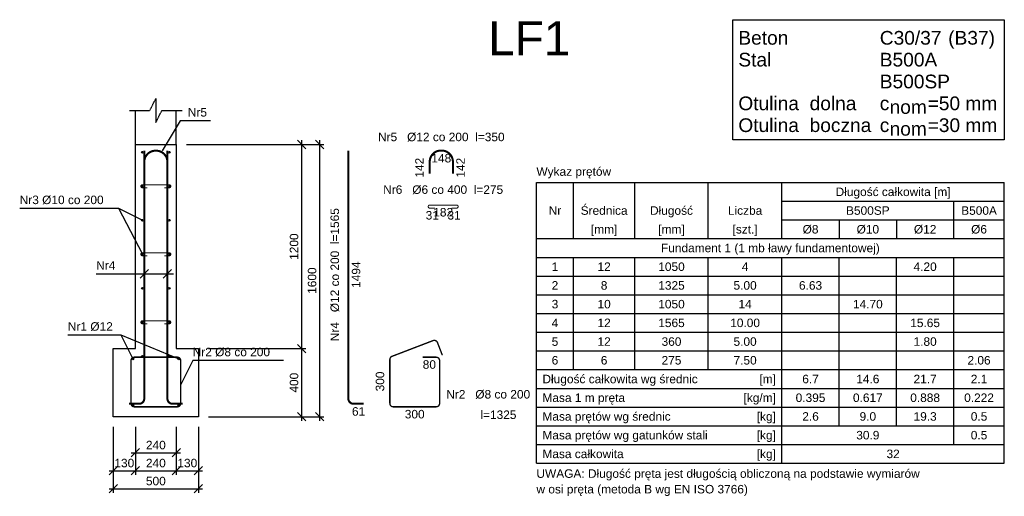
# Model space of a CAD drawing. Header units: millimetres. Extents: x -175722 to -110961, y 52375 to 104640.
# Tile 62 of 146: x -174844 to -169060, y 88332 to 91134. Entities that reach past the tile are written whole.
import ezdxf
from ezdxf.enums import TextEntityAlignment as Align

# ---------------------------------------------------------------- set-up
doc = ezdxf.new("R2010")
doc.units = ezdxf.units.MM
doc.linetypes.add('DASHED', pattern=[0.75, 0.5, -0.25])
for name, color, linetype in [('AS_Balustrady', 53, 'Continuous'), ('SPECBUD_Cienkie', 9, 'Continuous'), ('SPECBUD_Grube', 7, 'Continuous'), ('SPECBUD_Niewidoczne', 4, 'DASHED'), ('SPECBUD_Opisy', 6, 'Continuous'), ('SPECBUD_Pręty zbrojeniowe', 1, 'Continuous'), ('SPECBUD_Wymiary', 9, 'Continuous')]:
    doc.layers.add(name, color=color, linetype=linetype)
doc.styles.add('Arial', font='arial.ttf', dxfattribs={"height": 90})
doc.styles.add('SPECBUD_TXT', font='arial.ttf')
doc.dimstyles.new('SPECBUD_mm_20', dxfattribs={"dimscale": 20, "dimtxt": 2.5, "dimasz": 2.5, "dimexe": 1.25, "dimexo": 3, "dimgap": 1, "dimtad": 1, "dimdec": 0, "dimzin": 0, "dimtxsty": 'SPECBUD_TXT', "dimblk": 'OBLIQUE', "dimblk1": 'OBLIQUE', "dimblk2": 'OBLIQUE', "dimcen": 1, "dimclrt": 7, "dimadec": 0, "dimazin": 0, "dimtfac": 1, "dimtdec": 4, "dimtofl": 0, "dimtmove": 0, "dimatfit": 3, "dimfxl": 0, "dimtolj": 1, "dimtzin": 0, "dimarcsym": 0})

# ---------------------------------------------------------------- blocks, each defined once
blk = doc.blocks.new('_Oblique')
at = {"color": 0, "linetype": 'ByBlock', "lineweight": -2}
blk.add_line((-0.5, -0.5), (0.5, 0.5), dxfattribs=at)
blk = doc.blocks.new('*D439')
at = {"color": 0, "lineweight": -2, "transparency": 16777216}
for p, q in [((1144.98, -1934.36), (1716.74, -1934.36)), ((1691.74, -2359.36), (1691.74, -1909.36)), ((1144.98, -2334.36), (1716.74, -2334.36)), ((1690.49, -2334.36), (1690.49, -2334.36))]:
    blk.add_line(p, q, dxfattribs=at)
at = {"layer": 'Defpoints', "color": 0, "transparency": 16777216}
for p in [(1084.98, -1934.36), (1084.98, -2334.36)]:
    blk.add_point(p, dxfattribs=at)
at = {"transparency": 16777216, "xscale": 50, "yscale": 50}
for p, rotation in [((1691.74, -1934.36), 90), ((1691.74, -2334.36), 270)]:
    blk.add_blockref('_Oblique', p, dxfattribs=dict(at, rotation=rotation))
at = {"color": 7, "transparency": 16777216, "style": 'SPECBUD_TXT'}
blk.add_text('400', height=50, rotation=90, dxfattribs=at).set_placement((1671.74, -2134.36), align=Align.CENTER)
blk = doc.blocks.new('*D440')
at = {"color": 0, "lineweight": -2, "transparency": 16777216}
for p, q in [((1014.98, -734.36), (1716.74, -734.36)), ((1691.74, -1959.36), (1691.74, -709.36)), ((1144.98, -1934.36), (1716.74, -1934.36)), ((1690.49, -1934.36), (1690.49, -1934.36))]:
    blk.add_line(p, q, dxfattribs=at)
at = {"layer": 'Defpoints', "color": 0, "transparency": 16777216}
for p in [(954.98, -734.36), (1084.98, -1934.36)]:
    blk.add_point(p, dxfattribs=at)
at = {"transparency": 16777216, "xscale": 50, "yscale": 50}
for p, rotation in [((1691.74, -734.36), 90), ((1691.74, -1934.36), 270)]:
    blk.add_blockref('_Oblique', p, dxfattribs=dict(at, rotation=rotation))
at = {"color": 7, "transparency": 16777216, "style": 'SPECBUD_TXT'}
blk.add_text('1200', height=50, rotation=90, dxfattribs=at).set_placement((1671.74, -1334.36), align=Align.CENTER)
blk = doc.blocks.new('*D441')
at = {"color": 0, "lineweight": -2, "transparency": 16777216}
for p, q in [((1014.98, -734.36), (1822.57, -734.36)), ((1797.57, -2359.36), (1797.57, -709.36)), ((1144.98, -2334.36), (1822.57, -2334.36)), ((1796.32, -2334.36), (1796.32, -2334.36))]:
    blk.add_line(p, q, dxfattribs=at)
at = {"layer": 'Defpoints', "color": 0, "transparency": 16777216}
for p in [(954.98, -734.36), (1084.98, -2334.36)]:
    blk.add_point(p, dxfattribs=at)
at = {"transparency": 16777216, "xscale": 50, "yscale": 50}
for p, rotation in [((1797.57, -734.36), 90), ((1797.57, -2334.36), 270)]:
    blk.add_blockref('_Oblique', p, dxfattribs=dict(at, rotation=rotation))
at = {"color": 7, "transparency": 16777216, "style": 'SPECBUD_TXT'}
blk.add_text('1600', height=50, rotation=90, dxfattribs=at).set_placement((1777.57, -1534.36), align=Align.CENTER)
blk = doc.blocks.new('*D442')
at = {"color": 0, "lineweight": -2, "transparency": 16777216}
for p, q in [((714.98, -2394.36), (714.98, -2571.02)), ((954.98, -2394.36), (954.98, -2571.02)), ((714.98, -2544.77), (714.98, -2544.77)), ((689.98, -2546.02), (979.98, -2546.02))]:
    blk.add_line(p, q, dxfattribs=at)
at = {"layer": 'Defpoints', "color": 0, "transparency": 16777216}
for p in [(714.98, -2334.36), (954.98, -2334.36)]:
    blk.add_point(p, dxfattribs=at)
at = {"transparency": 16777216, "xscale": 50, "yscale": 50, "rotation": 180}
blk.add_blockref('_Oblique', (714.98, -2546.02), dxfattribs=at)
at = {"transparency": 16777216, "xscale": 50, "yscale": 50}
blk.add_blockref('_Oblique', (954.98, -2546.02), dxfattribs=at)
at = {"color": 7, "transparency": 16777216, "style": 'SPECBUD_TXT'}
blk.add_text('240', height=50, dxfattribs=at).set_placement((834.98, -2526.02), align=Align.CENTER)
blk = doc.blocks.new('*D443')
at = {"color": 0, "lineweight": -2, "transparency": 16777216}
for p, q in [((584.98, -2394.36), (584.98, -2676.85)), ((714.98, -2394.36), (714.98, -2676.85)), ((559.98, -2651.85), (739.98, -2651.85)), ((584.98, -2650.6), (584.98, -2650.6))]:
    blk.add_line(p, q, dxfattribs=at)
at = {"layer": 'Defpoints', "color": 0, "transparency": 16777216}
for p in [(584.98, -2334.36), (714.98, -2334.36)]:
    blk.add_point(p, dxfattribs=at)
at = {"transparency": 16777216, "xscale": 50, "yscale": 50, "rotation": 180}
blk.add_blockref('_Oblique', (584.98, -2651.85), dxfattribs=at)
at = {"transparency": 16777216, "xscale": 50, "yscale": 50}
blk.add_blockref('_Oblique', (714.98, -2651.85), dxfattribs=at)
at = {"color": 7, "transparency": 16777216, "style": 'SPECBUD_TXT'}
blk.add_text('130', height=50, dxfattribs=at).set_placement((649.98, -2631.85), align=Align.CENTER)
blk = doc.blocks.new('*D444')
at = {"color": 0, "lineweight": -2, "transparency": 16777216}
for p, q in [((714.98, -2394.36), (714.98, -2676.85)), ((954.98, -2394.36), (954.98, -2676.85)), ((689.98, -2651.85), (979.98, -2651.85)), ((714.98, -2650.6), (714.98, -2650.6))]:
    blk.add_line(p, q, dxfattribs=at)
at = {"layer": 'Defpoints', "color": 0, "transparency": 16777216}
for p in [(714.98, -2334.36), (954.98, -2334.36)]:
    blk.add_point(p, dxfattribs=at)
at = {"transparency": 16777216, "xscale": 50, "yscale": 50, "rotation": 180}
blk.add_blockref('_Oblique', (714.98, -2651.85), dxfattribs=at)
at = {"transparency": 16777216, "xscale": 50, "yscale": 50}
blk.add_blockref('_Oblique', (954.98, -2651.85), dxfattribs=at)
at = {"color": 7, "transparency": 16777216, "style": 'SPECBUD_TXT'}
blk.add_text('240', height=50, dxfattribs=at).set_placement((834.98, -2631.85), align=Align.CENTER)
blk = doc.blocks.new('*D445')
at = {"color": 0, "lineweight": -2, "transparency": 16777216}
for p, q in [((954.98, -2394.36), (954.98, -2676.85)), ((1084.98, -2394.36), (1084.98, -2676.85)), ((929.98, -2651.85), (1109.98, -2651.85)), ((954.98, -2650.6), (954.98, -2650.6))]:
    blk.add_line(p, q, dxfattribs=at)
at = {"layer": 'Defpoints', "color": 0, "transparency": 16777216}
for p in [(954.98, -2334.36), (1084.98, -2334.36)]:
    blk.add_point(p, dxfattribs=at)
at = {"transparency": 16777216, "xscale": 50, "yscale": 50, "rotation": 180}
blk.add_blockref('_Oblique', (954.98, -2651.85), dxfattribs=at)
at = {"transparency": 16777216, "xscale": 50, "yscale": 50}
blk.add_blockref('_Oblique', (1084.98, -2651.85), dxfattribs=at)
at = {"color": 7, "transparency": 16777216, "style": 'SPECBUD_TXT'}
blk.add_text('130', height=50, dxfattribs=at).set_placement((1019.98, -2631.85), align=Align.CENTER)
blk = doc.blocks.new('*D446')
at = {"color": 0, "lineweight": -2, "transparency": 16777216}
for p, q in [((584.98, -2394.36), (584.98, -2782.68)), ((1084.98, -2394.36), (1084.98, -2782.68)), ((559.98, -2757.68), (1109.98, -2757.68)), ((584.98, -2756.43), (584.98, -2756.43))]:
    blk.add_line(p, q, dxfattribs=at)
at = {"layer": 'Defpoints', "color": 0, "transparency": 16777216}
for p in [(584.98, -2334.36), (1084.98, -2334.36)]:
    blk.add_point(p, dxfattribs=at)
at = {"transparency": 16777216, "xscale": 50, "yscale": 50, "rotation": 180}
blk.add_blockref('_Oblique', (584.98, -2757.68), dxfattribs=at)
at = {"transparency": 16777216, "xscale": 50, "yscale": 50}
blk.add_blockref('_Oblique', (1084.98, -2757.68), dxfattribs=at)
at = {"color": 7, "transparency": 16777216, "style": 'SPECBUD_TXT'}
blk.add_text('500', height=50, dxfattribs=at).set_placement((834.98, -2737.68), align=Align.CENTER)
blk = doc.blocks.new('SPECBUD_SRKWITY1_20260225213337')
at = {"layer": 'SPECBUD_Pręty zbrojeniowe', "ltscale": 4}
h = blk.add_hatch(color=256, dxfattribs=at)
edge = h.paths.add_edge_path()
edge.add_arc((755.98, -779.36), 5, 0, 360)
h = blk.add_hatch(color=256, dxfattribs=at)
edge = h.paths.add_edge_path()
edge.add_arc((913.98, -779.36), 5, 0, 360)
h = blk.add_hatch(color=256, dxfattribs=at)
edge = h.paths.add_edge_path()
edge.add_arc((755.98, -979.36), 5, 0, 360)
h = blk.add_hatch(color=256, dxfattribs=at)
edge = h.paths.add_edge_path()
edge.add_arc((913.98, -979.36), 5, 0, 360)
h = blk.add_hatch(color=256, dxfattribs=at)
edge = h.paths.add_edge_path()
edge.add_arc((755.98, -1179.36), 5, 0, 360)
h = blk.add_hatch(color=256, dxfattribs=at)
edge = h.paths.add_edge_path()
edge.add_arc((913.98, -1179.36), 5, 0, 360)
h = blk.add_hatch(color=256, dxfattribs=at)
edge = h.paths.add_edge_path()
edge.add_arc((755.98, -1379.36), 5, 0, 360)
h = blk.add_hatch(color=256, dxfattribs=at)
edge = h.paths.add_edge_path()
edge.add_arc((913.98, -1379.36), 5, 0, 360)
h = blk.add_hatch(color=256, dxfattribs=at)
edge = h.paths.add_edge_path()
edge.add_arc((755.98, -1579.36), 5, 0, 360)
h = blk.add_hatch(color=256, dxfattribs=at)
edge = h.paths.add_edge_path()
edge.add_arc((913.98, -1579.36), 5, 0, 360)
h = blk.add_hatch(color=256, dxfattribs=at)
edge = h.paths.add_edge_path()
edge.add_arc((755.98, -1779.36), 5, 0, 360)
h = blk.add_hatch(color=256, dxfattribs=at)
edge = h.paths.add_edge_path()
edge.add_arc((913.98, -1779.36), 5, 0, 360)
h = blk.add_hatch(color=256, dxfattribs=at)
edge = h.paths.add_edge_path()
edge.add_arc((698.98, -1994.36), 6, 0, 360)
h = blk.add_hatch(color=256, dxfattribs=at)
edge = h.paths.add_edge_path()
edge.add_arc((755.98, -1979.36), 5, 0, 360)
h = blk.add_hatch(color=256, dxfattribs=at)
edge = h.paths.add_edge_path()
edge.add_arc((913.98, -1979.36), 5, 0, 360)
h = blk.add_hatch(color=256, dxfattribs=at)
edge = h.paths.add_edge_path()
edge.add_arc((970.98, -1994.36), 6, 0, 360)
h = blk.add_hatch(color=256, dxfattribs=at)
edge = h.paths.add_edge_path()
edge.add_arc((698.98, -2266.36), 6, 0, 360)
h = blk.add_hatch(color=256, dxfattribs=at)
edge = h.paths.add_edge_path()
edge.add_arc((970.98, -2266.36), 6, 0, 360)
at = {"layer": 'SPECBUD_Cienkie', "linetype": 'Continuous', "ltscale": 4}
for p, q in [((3288.57, -1287.33), (3288.57, -957.15)), ((3647.88, -1287.33), (3647.88, -957.15)), ((4080.19, -1287.33), (4080.19, -957.15)), ((4512.5, -1287.33), (4512.5, -957.15)), ((4512.5, -1067.21), (5818.94, -1067.21)), ((5522.12, -1287.33), (5522.12, -1067.21)), ((4512.5, -1177.27), (5818.94, -1177.27)), ((4849.04, -1177.27), (4849.04, -1287.33)), ((5185.58, -1177.27), (5185.58, -1287.33)), ((3070.65, -1397.39), (5818.94, -1397.39)), ((3288.57, -2057.75), (3288.57, -1397.39)), ((3647.88, -2057.75), (3647.88, -1397.39)), ((4080.19, -2057.75), (4080.19, -1397.39)), ((4512.5, -2608.05), (4512.5, -1397.39)), ((4849.04, -2387.93), (4849.04, -1397.39)), ((5185.58, -2387.93), (5185.58, -1397.39)), ((5522.12, -2497.99), (5522.12, -1397.39)), ((3070.65, -1507.45), (5818.94, -1507.45)), ((3070.65, -1617.51), (5818.94, -1617.51)), ((3070.65, -1727.57), (5818.94, -1727.57)), ((3070.65, -1837.63), (5818.94, -1837.63)), ((3070.65, -1947.69), (5818.94, -1947.69)), ((3070.65, -2167.81), (5818.94, -2167.81)), ((3070.65, -2277.87), (5818.94, -2277.87)), ((3070.65, -2387.93), (5818.94, -2387.93)), ((3070.65, -2497.99), (5818.94, -2497.99))]:
    blk.add_line(p, q, dxfattribs=at)
at = {"layer": 'SPECBUD_Grube', "linetype": 'Continuous', "ltscale": 4}
for p, q in [((3070.65, -957.15), (5818.94, -957.15)), ((3070.65, -2608.05), (3070.65, -957.15)), ((5818.94, -2608.05), (5818.94, -957.15)), ((3070.65, -1287.33), (5818.94, -1287.33)), ((3070.65, -2057.75), (5818.94, -2057.75)), ((3070.65, -2608.05), (5818.94, -2608.05))]:
    blk.add_line(p, q, dxfattribs=at)
blk.add_lwpolyline([(4224.8, 0), (5818.94, 0), (5818.94, -705.98), (4224.8, -705.98)], close=True, dxfattribs=at)
blk.add_lwpolyline([(584.98, -2334.36), (584.98, -1934.36), (714.98, -1934.36), (714.98, -734.36), (954.98, -734.36), (954.98, -1934.36), (1084.98, -1934.36), (1084.98, -2334.36), (584.98, -2334.36)], dxfattribs=at)
at = {"layer": 'SPECBUD_Niewidoczne', "linetype": 'DASHED', "ltscale": 4}
for p, q in [((714.98, -734.36), (714.98, -534.36)), ((954.98, -734.36), (954.98, -534.36))]:
    blk.add_line(p, q, dxfattribs=at)
blk.add_lwpolyline([(679.7, -534.36), (799.7, -534.36), (834.98, -463.81), (834.98, -604.91), (870.26, -534.36), (990.26, -534.36)], dxfattribs=at)
at = {"layer": 'SPECBUD_Opisy', "linetype": 'Continuous', "ltscale": 4}
for p, q in [((742.29, -1519.05), (791.67, -1469.67)), ((878.29, -1519.05), (927.67, -1469.67))]:
    blk.add_line(p, q, dxfattribs=at)
for points in [[(1155.19, -593.98), (978.81, -593.98), (872.98, -770.36)], [(35.28, -1108.81), (614.87, -1108.81), (755.98, -1179.36)], [(35.28, -1108.81), (614.87, -1108.81), (755.98, -1379.36)], [(484.77, -1494.36), (661.15, -1494.36), (938.26, -1494.36)], [(318.15, -1853.25), (628.43, -1853.25), (698.98, -1994.36)], [(318.15, -1853.25), (628.43, -1853.25), (970.98, -1994.36)], [(1585.46, -2003.25), (1051.53, -2003.25), (980.98, -2144.36)]]:
    blk.add_lwpolyline(points, dxfattribs=at)
at = {"layer": 'SPECBUD_Pręty zbrojeniowe', "linetype": 'Continuous', "ltscale": 4}
for points, const_width in [([(766.98, -770.36), (766.98, -770.36), (766.98, -770.36), (766.98, -770.36), (766.98, -770.36), (766.98, -770.36), (766.98, -2228.36, -0.4142136), (736.98, -2258.36), (676.98, -2258.36)], 12), ([(902.98, -906.36), (902.98, -906.36), (902.98, -906.36), (902.98, -906.36), (902.98, -906.36), (902.98, -906.36), (902.98, -836.36, 0.4142136), (836.98, -770.36), (832.98, -770.36, 0.4142136), (766.98, -836.36), (766.98, -906.36), (766.98, -906.36), (766.98, -906.36), (766.98, -906.36), (766.98, -906.36), (766.98, -906.36)], 12), ([(902.98, -770.36), (902.98, -770.36), (902.98, -770.36), (902.98, -770.36), (902.98, -770.36), (902.98, -770.36), (902.98, -2228.36, 0.4142136), (932.98, -2258.36), (992.98, -2258.36)], 12), ([(1965.85, -770.36), (1965.85, -770.36), (1965.85, -770.36), (1965.85, -770.36), (1965.85, -770.36), (1965.85, -770.36), (1965.85, -2228.36, 0.4142136), (1995.85, -2258.36), (2055.85, -2258.36)], 12), ([(2579.86, -905.36), (2579.86, -905.36), (2579.86, -905.36), (2579.86, -905.36), (2579.86, -905.36), (2579.86, -905.36), (2579.86, -835.36, 0.4142136), (2513.86, -769.36), (2509.86, -769.36, 0.4142136), (2443.86, -835.36), (2443.86, -905.36), (2443.86, -905.36), (2443.86, -905.36), (2443.86, -905.36), (2443.86, -905.36), (2443.86, -905.36)], 12), ([(785.98, -988.36), (755.98, -988.36, -1), (755.98, -970.36), (913.98, -970.36, -1), (913.98, -988.36), (883.98, -988.36)], 6), ([(2473.86, -1108.02), (2443.86, -1108.02, -1), (2443.86, -1090.02), (2601.86, -1090.02, -1), (2601.86, -1108.02), (2571.86, -1108.02)], 6), ([(785.98, -1388.36), (755.98, -1388.36, -1), (755.98, -1370.36), (913.98, -1370.36, -1), (913.98, -1388.36), (883.98, -1388.36)], 6), ([(785.98, -1788.36), (755.98, -1788.36, -1), (755.98, -1770.36), (913.98, -1770.36, -1), (913.98, -1788.36), (883.98, -1788.36)], 6), ([(2401.57, -1984.36), (2481.57, -1984.36, -0.4142136), (2501.57, -2004.36), (2501.57, -2256.36, -0.4142136), (2481.57, -2276.36), (2229.57, -2276.36, -0.4142136), (2209.57, -2256.36), (2209.57, -1998.1, -0.3105079), (2222.4, -1979.43), (2463.5, -1886.88, -0.4142036), (2489.34, -1898.38), (2518.01, -1973.07)], 8), ([(880.98, -1984.36), (960.98, -1984.36, -0.4142136), (980.98, -2004.36), (980.98, -2256.36, -0.4142136), (960.98, -2276.36), (708.98, -2276.36, -0.4142136), (688.98, -2256.36), (688.98, -2004.36, -0.4142136), (708.98, -1984.36), (960.98, -1984.36, -0.4142136), (980.98, -2004.36), (980.98, -2084.36)], 8)]:
    blk.add_lwpolyline(points, format="xyb", dxfattribs=dict(at, const_width=const_width))
for centre, radius in [((755.98, -779.36), 5), ((913.98, -779.36), 5), ((755.98, -979.36), 5), ((913.98, -979.36), 5), ((755.98, -1179.36), 5), ((913.98, -1179.36), 5), ((755.98, -1379.36), 5), ((913.98, -1379.36), 5), ((755.98, -1579.36), 5), ((913.98, -1579.36), 5), ((755.98, -1779.36), 5), ((913.98, -1779.36), 5), ((698.98, -1994.36), 6), ((755.98, -1979.36), 5), ((913.98, -1979.36), 5), ((970.98, -1994.36), 6), ((698.98, -2266.36), 6), ((970.98, -2266.36), 6)]:
    blk.add_circle(centre, radius, dxfattribs=at)
at = {"layer": 'SPECBUD_Opisy', "color": 7, "ltscale": 0.2, "style": 'SPECBUD_TXT'}
for s, height, p in [(' (B37)', 80.465, (5458.14, -146.89)), ('Beton', 80.465, (4256.74, -146.89)), ('C30/37', 80.465, (5087.46, -146.89)), ('Stal', 80.465, (4256.74, -275.31)), ('B500A', 80.465, (5087.46, -275.31)), ('B500SP', 80.465, (5087.46, -403.73)), ('Otulina  dolna', 80.465, (4256.74, -532.15)), ('=50 mm', 80.465, (5368.57, -532.15)), ('c', 80.47, (5087.46, -532.15)), ('nom', 80.465, (5144.95, -553.55)), ('Otulina  boczna', 80.465, (4256.74, -660.57)), ('c', 80.47, (5087.46, -660.57)), ('nom', 80.465, (5144.95, -681.97)), ('=30 mm', 80.465, (5368.57, -660.57))]:
    blk.add_text(s, height=height, dxfattribs=at).set_placement(p)
at = {"layer": 'SPECBUD_Opisy', "color": 7, "ltscale": 4, "style": 'SPECBUD_TXT'}
for s, p in [('Nr5', (1022.9, -519.66)), ('Nr3 Ø10 co 200', (35.28, -1034.49)), ('Nr4', (484.77, -1420.04)), ('Nr1 Ø12', (318.15, -1778.93)), ('Nr2 Ø8 co 200', (1051.53, -1928.93)), ('Nr2   Ø8 co 200', (2540.85, -2177.58)), ('l=1325', (2741.57, -2297.76)), ('UWAGA: Długość pręta jest długością obliczoną na podstawie wymiarów ', (3070.65, -2643.79)), ('w osi pręta (metoda B wg EN ISO 3766)', (3070.65, -2735.51))]:
    blk.add_text(s, height=50, dxfattribs=at).set_placement(p, align=Align.TOP_LEFT)
for s, p in [('Nr5   Ø12 co 200  l=350', (2511.86, -664.58)), ('148', (2511.86, -789.47)), ('Nr6   Ø6 co 400  l=275', (2522.86, -974.13)), ('31', (2458.86, -1125.13)), ('182', (2522.86, -1107.13)), ('31', (2586.86, -1125.13)), ('80', (2441.57, -2002.47)), ('61', (2025.85, -2278.47)), ('300', (2355.57, -2294.47))]:
    blk.add_text(s, height=50, dxfattribs=at).set_placement(p, align=Align.TOP_CENTER)
for s, p in [('142', (2423.75, -870.36)), ('300', (2191.46, -2127.23))]:
    blk.add_text(s, height=50, rotation=90, dxfattribs=at).set_placement(p, align=Align.BOTTOM_CENTER)
for s, p in [('142', (2599.97, -870.36)), ('Nr4   Ø12 co 200  l=1565', (1861.07, -1499.36)), ('1494', (1985.96, -1499.36))]:
    blk.add_text(s, height=50, rotation=90, dxfattribs=at).set_placement(p, align=Align.TOP_CENTER)
for s, p in [('Wykaz prętów', (3070.65, -892.95)), ('Długość całkowita wg średnic', (3105.93, -2112.78)), ('Masa 1 m pręta', (3105.93, -2222.84)), ('Masa prętów wg średnic', (3105.93, -2332.9)), ('Masa prętów wg gatunków stali', (3105.93, -2442.96)), ('Masa całkowita', (3105.93, -2553.02))]:
    blk.add_text(s, height=50, dxfattribs=at).set_placement(p, align=Align.MIDDLE_LEFT)
for s, p in [('Długość całkowita [m]', (5165.72, -1012.18)), ('Nr', (3179.61, -1122.24)), ('Średnica', (3468.22, -1122.24)), ('Długość', (3864.03, -1122.24)), ('Liczba', (4296.34, -1122.24)), ('B500SP', (5017.31, -1122.24)), ('B500A', (5670.53, -1122.24)), ('[mm]', (3468.22, -1232.3)), ('[mm]', (3864.03, -1232.3)), ('[szt.]', (4296.34, -1232.3)), ('Ø8', (4680.77, -1232.3)), ('Ø10', (5017.31, -1232.3)), ('Ø12', (5353.85, -1232.3)), ('Ø6', (5670.53, -1232.3)), ('Fundament 1 (1 mb ławy fundamentowej)', (4444.79, -1342.36)), ('1', (3179.61, -1452.42)), ('12', (3468.22, -1452.42)), ('1050', (3864.03, -1452.42)), ('4', (4296.34, -1452.42)), ('4.20', (5353.85, -1452.42)), ('2', (3179.61, -1562.48)), ('8', (3468.22, -1562.48)), ('1325', (3864.03, -1562.48)), ('5.00', (4296.34, -1562.48)), ('6.63', (4680.77, -1562.48)), ('3', (3179.61, -1672.54)), ('10', (3468.22, -1672.54)), ('1050', (3864.03, -1672.54)), ('14', (4296.34, -1672.54)), ('14.70', (5017.31, -1672.54)), ('4', (3179.61, -1782.6)), ('12', (3468.22, -1782.6)), ('1565', (3864.03, -1782.6)), ('10.00', (4296.34, -1782.6)), ('15.65', (5353.85, -1782.6)), ('5', (3179.61, -1892.66)), ('12', (3468.22, -1892.66)), ('360', (3864.03, -1892.66)), ('5.00', (4296.34, -1892.66)), ('1.80', (5353.85, -1892.66)), ('6', (3179.61, -2002.72)), ('6', (3468.22, -2002.72)), ('275', (3864.03, -2002.72)), ('7.50', (4296.34, -2002.72)), ('2.06', (5670.53, -2002.72)), ('6.7', (4680.77, -2112.78)), ('14.6', (5017.31, -2112.78)), ('21.7', (5353.85, -2112.78)), ('2.1', (5670.53, -2112.78)), ('0.395', (4680.77, -2222.84)), ('0.617', (5017.31, -2222.84)), ('0.888', (5353.85, -2222.84)), ('0.222', (5670.53, -2222.84)), ('2.6', (4680.77, -2332.9)), ('9.0', (5017.31, -2332.9)), ('19.3', (5353.85, -2332.9)), ('0.5', (5670.53, -2332.9)), ('30.9', (5017.31, -2442.96)), ('0.5', (5670.53, -2442.96)), ('32', (5165.72, -2553.02))]:
    blk.add_text(s, height=50, dxfattribs=at).set_placement(p, align=Align.MIDDLE_CENTER)
for s, p in [('[m]', (4477.22, -2112.78)), ('[kg/m]', (4477.22, -2222.84)), ('[kg]', (4477.22, -2332.9)), ('[kg]', (4477.22, -2442.96)), ('[kg]', (4477.22, -2553.02))]:
    blk.add_text(s, height=50, dxfattribs=at).set_placement(p, align=Align.MIDDLE_RIGHT)
at = {"layer": 'SPECBUD_Wymiary', "ltscale": 4}
for base, p1, p2, picture, middle in [((1691.74, -734.36), (1084.98, -1934.36), (954.98, -734.36), '*D440', (1691.74, -1334.36)), ((1797.57, -734.36), (1084.98, -2334.36), (954.98, -734.36), '*D441', (1797.57, -1534.36)), ((1691.74, -1934.36), (1084.98, -2334.36), (1084.98, -1934.36), '*D439', (1691.74, -2134.36))]:
    dim = blk.add_linear_dim(base=base, p1=p1, p2=p2, angle=90, dimstyle='SPECBUD_mm_20', override={"dimblk1": 'Oblique', "dimblk2": 'Oblique', "dimsah": 1}, dxfattribs=at)
    dim.commit()
    dim.dimension.update_dxf_attribs({"geometry": picture, "text_midpoint": middle})
for base, p1, p2, picture, middle in [((714.98, -2651.85), (584.98, -2334.36), (714.98, -2334.36), '*D443', (649.98, -2651.85)), ((1084.98, -2757.68), (584.98, -2334.36), (1084.98, -2334.36), '*D446', (834.98, -2757.68)), ((954.98, -2546.02), (714.98, -2334.36), (954.98, -2334.36), '*D442', (834.98, -2546.02)), ((954.98, -2651.85), (714.98, -2334.36), (954.98, -2334.36), '*D444', (834.98, -2651.85)), ((1084.98, -2651.85), (954.98, -2334.36), (1084.98, -2334.36), '*D445', (1019.98, -2651.85))]:
    dim = blk.add_linear_dim(base=base, p1=p1, p2=p2, dimstyle='SPECBUD_mm_20', override={"dimblk1": 'Oblique', "dimblk2": 'Oblique', "dimsah": 1}, dxfattribs=at)
    dim.commit()
    dim.dimension.update_dxf_attribs({"geometry": picture, "text_midpoint": middle})

msp = doc.modelspace()

# ---------------------------------------------------------------- block references
msp.add_blockref('SPECBUD_SRKWITY1_20260225213337', (-174879.12797, 91134.23947))

# ---------------------------------------------------------------- texts
at = {"layer": 'AS_Balustrady', "linetype": 'Continuous', "ltscale": 0.25, "style": 'Arial'}
msp.add_text('LF1', height=200, dxfattribs=at).set_placement((-172091.4439, 90925.3874))

doc.saveas('drawing.dxf')
